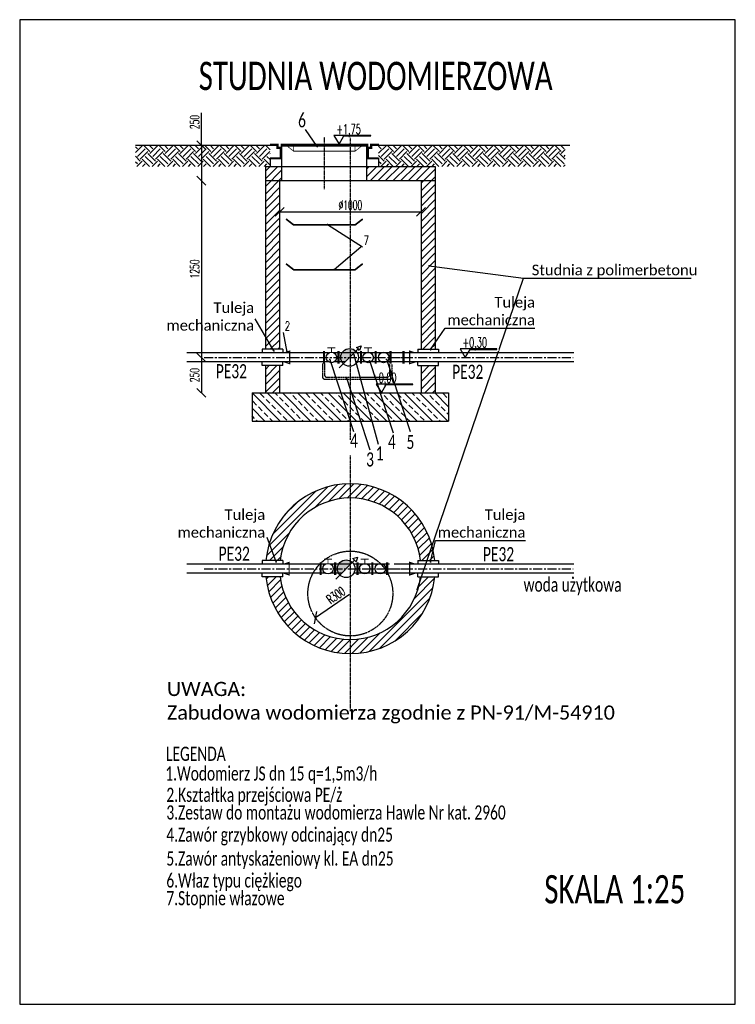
# Model space of a CAD drawing. Extents: x 339 to 5400, y -314 to 6645.
import ezdxf

# ---------------------------------------------------------------- set-up
doc = ezdxf.new("R2010")
doc.units = 0
doc.header["$MEASUREMENT"] = 0
doc.linetypes.add('CENTER', pattern=[10.16, 6.35, -1.27, 1.27, -1.27])
doc.linetypes.add('HIDDEN', pattern=[0.375, 0.25, -0.125])
doc.layers.get('0').update_dxf_attribs({"color": 1, "linetype": 'CONTINUOUS'})
doc.layers.get('Defpoints').update_dxf_attribs({"linetype": 'CONTINUOUS'})
for name, color, linetype in [('KRESKI', 3, 'CONTINUOUS'), ('OPISY', 7, 'CONTINUOUS'), ('OSIE', 1, 'CENTER'), ('SCHEMAT', 7, 'CONTINUOUS'), ('WYMIARY', 8, 'CONTINUOUS')]:
    doc.layers.add(name, color=color, linetype=linetype)
doc.styles.add('GENERATED_STYLE_4', font='calibri.ttf')
doc.styles.add('OPISY_2', font='romand.shx', dxfattribs={"width": 0.7})
doc.styles.add('ROMAND', font='romand', dxfattribs={"width": 0.6, "height": 100})
doc.styles.add('WYMIARY', font='ROMANS.SHX', dxfattribs={"width": 0.6})
doc.dimstyles.new('WYM_1', dxfattribs={"dimscale": 25, "dimtxt": 2.6, "dimasz": 2.5, "dimexe": 1.25, "dimexo": 0.625, "dimgap": 0.6, "dimtad": 1, "dimdec": 0, "dimzin": 0, "dimdsep": 46, "dimtxsty": 'WYMIARY', "dimblk1": 'OBLIQUE', "dimblk2": 'OBLIQUE', "dimsah": 1, "dimcen": 2.5, "dimse1": 1, "dimse2": 1, "dimclrt": 7, "dimadec": 0, "dimazin": 0, "dimtfac": 1, "dimtofl": 0, "dimtmove": 0, "dimatfit": 3, "dimldrblk": 'OBLIQUE', "dimfxl": 1, "dimtolj": 1, "dimarcsym": 0})
doc.dimstyles.new('WYM_1$7', dxfattribs={"dimscale": 25, "dimtxt": 2.5, "dimasz": 0.5, "dimexe": 1.25, "dimexo": 0.625, "dimgap": 0.6, "dimtad": 1, "dimdec": 0, "dimzin": 0, "dimdsep": 46, "dimtxsty": 'OPISY_2', "dimblk1": 'DOT', "dimblk2": 'DOT', "dimsah": 1, "dimcen": 2.5, "dimse1": 1, "dimse2": 1, "dimclrt": 7, "dimadec": 0, "dimazin": 0, "dimtfac": 1, "dimtofl": 0, "dimtmove": 0, "dimatfit": 3, "dimldrblk": 'DOT', "dimfxl": 1, "dimtolj": 1, "dimarcsym": 0})
pattern_1 = [(45, (4101.73, 4258.22), (7e-15, 107.763), [76.2, -76.2]), (45, (4081.52, 4278.43), (7e-15, 107.763), [76.2, -76.2]), (45, (4061.316, 4298.63), (7e-15, 107.763), [76.2, -76.2]), (135, (4061.316, 4312.104), (-107.763, 7e-15), [76.2, -76.2]), (135, (4081.52, 4332.31), (-107.763, 7e-15), [76.2, -76.2]), (135, (4101.73, 4352.515), (-107.763, 7e-15), [76.2, -76.2])]

# ---------------------------------------------------------------- blocks, each defined once
blk = doc.blocks.new('_DOT')
at = {"color": 0, "linetype": 'ByBlock'}
blk.add_line((-0.5, 0), (-1, 0), dxfattribs=at)
at = {"color": 0, "linetype": 'ByBlock', "const_width": 0.5}
blk.add_lwpolyline([(-0.25, 0, 1), (0.25, 0, 1)], format="xyb", close=True, dxfattribs=at)
blk = doc.blocks.new('KOTA_ARCH')
blk.add_wipeout([(34, 9), (81, 91), (472, 91), (472, 311), (-90, 311), (-90, 106), (-34, 9)])
blk.add_lwpolyline([(67, 116), (447, 116), (447, 124), (72, 124), (-72, 124), (0, 0), (67, 116)], close=True)
at = {"style": 'ROMAND', "width": 0.6}
blk.add_attdef('KOTA_A', (-38, 143), '', height=140, dxfattribs=at)
blk = doc.blocks.new('_Oblique')
at = {"color": 0, "linetype": 'ByBlock', "lineweight": -2}
blk.add_line((-0.5, -0.5), (0.5, 0.5), dxfattribs=at)
blk = doc.blocks.new('*D24')
at = {"layer": 'Defpoints', "color": 0}
for p in [(1643.8, 4258.2), (1623.9, 4008.2), (1982.1, 4008.2)]:
    blk.add_point(p, dxfattribs=at)
at = {"layer": 'WYMIARY', "color": 0, "lineweight": -2}
blk.add_line((1623.9, 4258.2), (1623.9, 4008.2), dxfattribs=at)
at = {"layer": 'WYMIARY', "color": 0, "lineweight": -2, "xscale": 62.5, "yscale": 62.5, "zscale": 62.5}
for p, rotation in [((1623.9, 4258.2), 90), ((1623.9, 4008.2), 270)]:
    blk.add_blockref('_Oblique', p, dxfattribs=dict(at, rotation=rotation))
at = {"layer": 'WYMIARY', "color": 7, "linetype": 'ByBlock', "insert": (1576.4, 4133.2), "char_height": 65, "attachment_point": 5, "rotation": 90, "style": 'WYMIARY'}
blk.add_mtext('\\A1;250', dxfattribs=at)
blk = doc.blocks.new('*D25')
at = {"layer": 'Defpoints', "color": 0}
for p in [(2677.4, 2589.3), (2430.1, 2419.6)]:
    blk.add_point(p, dxfattribs=at)
at = {"layer": 'WYMIARY', "color": 0, "lineweight": -2}
blk.add_line((2430.1, 2419.6), (2671.2, 2585), dxfattribs=at)
at = {"layer": 'WYMIARY', "color": 0, "lineweight": -2, "xscale": 62.5, "yscale": 62.5, "zscale": 62.5, "rotation": 214.4483236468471}
blk.add_blockref('_Oblique', (2430.1, 2419.6), dxfattribs=at)
at = {"layer": 'WYMIARY', "color": 7, "linetype": 'ByBlock', "insert": (2575.3, 2576.8), "char_height": 65, "attachment_point": 5, "rotation": 34.44832, "style": 'WYMIARY'}
blk.add_mtext('\\A1;R300', dxfattribs=at)
blk = doc.blocks.new('*D26')
at = {"layer": 'Defpoints', "color": 0}
for p in [(2108.5, 5758.2), (1623.9, 5508.2), (2077.4, 5508.2)]:
    blk.add_point(p, dxfattribs=at)
at = {"layer": 'WYMIARY', "color": 0, "lineweight": -2}
for q in [(1623.9, 5987.1), (1623.9, 5508.2)]:
    blk.add_line((1623.9, 5758.2), q, dxfattribs=at)
at = {"layer": 'WYMIARY', "color": 0, "lineweight": -2, "xscale": 62.5, "yscale": 62.5, "zscale": 62.5}
for p, rotation in [((1623.9, 5758.2), 90), ((1623.9, 5508.2), 270)]:
    blk.add_blockref('_Oblique', p, dxfattribs=dict(at, rotation=rotation))
at = {"layer": 'WYMIARY', "color": 7, "linetype": 'ByBlock', "insert": (1576.4, 5921.9), "char_height": 65, "attachment_point": 5, "rotation": 90, "style": 'WYMIARY'}
blk.add_mtext('\\A1;250', dxfattribs=at)
blk = doc.blocks.new('*D27')
at = {"layer": 'Defpoints', "color": 0}
for p in [(2177.4, 5508.2), (3177.4, 5508.2), (3177.4, 5287.3)]:
    blk.add_point(p, dxfattribs=at)
at = {"layer": 'WYMIARY', "color": 0, "lineweight": -2}
blk.add_line((2177.4, 5287.3), (3177.4, 5287.3), dxfattribs=at)
at = {"layer": 'WYMIARY', "color": 0, "lineweight": -2, "xscale": 62.5, "yscale": 62.5, "zscale": 62.5, "rotation": 180}
blk.add_blockref('_Oblique', (2177.4, 5287.3), dxfattribs=at)
at = {"layer": 'WYMIARY', "color": 0, "lineweight": -2, "xscale": 62.5, "yscale": 62.5, "zscale": 62.5}
blk.add_blockref('_Oblique', (3177.4, 5287.3), dxfattribs=at)
at = {"layer": 'WYMIARY', "color": 7, "linetype": 'ByBlock', "insert": (2677.4, 5334.8), "char_height": 65, "attachment_point": 5, "style": 'WYMIARY'}
blk.add_mtext('\\A1;%%c1000', dxfattribs=at)
blk = doc.blocks.new('*D28')
at = {"layer": 'Defpoints', "color": 0}
for p in [(2077.4, 5508.2), (1623.9, 4258.2), (1643.8, 4258.2)]:
    blk.add_point(p, dxfattribs=at)
at = {"layer": 'WYMIARY', "color": 0, "lineweight": -2}
blk.add_line((1623.9, 5508.2), (1623.9, 4258.2), dxfattribs=at)
at = {"layer": 'WYMIARY', "color": 0, "lineweight": -2, "xscale": 62.5, "yscale": 62.5, "zscale": 62.5}
for p, rotation in [((1623.9, 5508.2), 90), ((1623.9, 4258.2), 270)]:
    blk.add_blockref('_Oblique', p, dxfattribs=dict(at, rotation=rotation))
at = {"layer": 'WYMIARY', "color": 7, "linetype": 'ByBlock', "insert": (1576.4, 4883.2), "char_height": 65, "attachment_point": 5, "rotation": 90, "style": 'WYMIARY'}
blk.add_mtext('\\A1;1250', dxfattribs=at)

msp = doc.modelspace()

# ---------------------------------------------------------------- hatches: boundary and pattern name
at = {"layer": 'KRESKI'}
h = msp.add_hatch(dxfattribs=at)
h.set_pattern_fill('EARTH', color=4, scale=12, angle=45, style=0)
h.set_pattern_definition(pattern_1)
h.paths.add_polyline_path([(2110, 5758.2), (1158.2, 5758.2), (1158.2, 5608.2), (2110, 5608.2)])
h = msp.add_hatch(dxfattribs=at)
h.set_pattern_fill('EARTH', color=4, scale=12, angle=45, style=0)
h.set_pattern_definition(pattern_1)
h.paths.add_polyline_path([(4196.7, 5758.2), (2877.7, 5758.2), (2877.7, 5608.2), (4196.7, 5608.2)])
h = msp.add_hatch(dxfattribs=at)
h.set_pattern_fill('ANSI31', color=4, scale=12, style=0)
h.set_pattern_definition([(45, (1132.148, 2764.905), (-26.9408, 26.9408), [])])
h.paths.add_polyline_path([(2677.4, 3264.9), (2677.4, 3364.9, 0.386423), (2080.2, 2822.3), (2180.8, 2822.3, -0.380905)])
h.paths.add_polyline_path([(2677.4, 3364.9), (2677.4, 3264.9, -0.380905), (3174.1, 2822.3), (3274.7, 2822.3, 0.386423)])
h.paths.add_polyline_path([(3274.7, 2707.5), (3174.1, 2707.5, -0.380905), (2677.4, 2264.9), (2677.4, 2164.9, 0.386423)])
h.paths.add_polyline_path([(2677.4, 2164.9), (2677.4, 2264.9, -0.380905), (2180.8, 2707.5), (2080.2, 2707.5, 0.386423)])
at = {"layer": 'SCHEMAT'}
h = msp.add_hatch(color=256, dxfattribs=at)
h.paths.add_polyline_path([(2609.8, 4258.2, -0.668179), (2716.2, 4302.3), (2672.1, 4258.2)])
h.paths.add_polyline_path([(2672.1, 4258.2), (2628, 4214.1, -0.198912), (2609.8, 4258.2)])
h = msp.add_hatch(color=256, dxfattribs=at)
h.paths.add_polyline_path([(2585.8, 2764.9, -0.668179), (2692.2, 2809), (2648.1, 2764.9)])
h.paths.add_polyline_path([(2648.1, 2764.9), (2604, 2720.8, -0.198912), (2585.8, 2764.9)])

# ---------------------------------------------------------------- linework, layer by layer
at = {"layer": 'OSIE'}
for p, q in [((2677.4, 5876.8), (2677.4, 3675.3)), ((2493.8, 5446.7), (2493.8, 5815.4)), ((2954.9, 4258.2), (2967, 4258.2)), ((2677.4, 3565.7), (2677.4, 1757.1)), ((2954.9, 2764.9), (2967, 2764.9))]:
    msp.add_line(p, q, dxfattribs=at)
at = {"layer": 'OSIE', "ltscale": 10}
for p, q in [((1643.8, 4258.2), (3053.1, 4258.2)), ((1643.8, 2764.9), (3053.1, 2764.9)), ((2954.9, 2764.9), (4253.9, 2764.9))]:
    msp.add_line(p, q, dxfattribs=at)
at = {"layer": 'SCHEMAT'}
for p, q in [((1158.2, 5758.2), (2108.5, 5758.2)), ((2193.8, 5508.2), (2193.8, 5758.2)), ((2793.8, 5508.2), (2793.8, 5758.2)), ((2879.2, 5758.2), (4228.9, 5758.2)), ((2110, 5665.7), (2110, 5608.2)), ((2877.7, 5665.7), (2877.7, 5608.2)), ((2077.4, 5608.2), (3277.4, 5608.2)), ((2077.4, 5608.2), (2077.4, 4315.6)), ((3277.4, 5608.2), (3277.4, 4315.6)), ((2077.4, 5508.2), (3277.4, 5508.2)), ((2177.4, 5508.2), (2177.4, 4315.6)), ((3177.4, 5508.2), (3177.4, 4315.6)), ((2053.8, 4315.6), (2053.8, 4289.7)), ((2201.1, 4315.6), (2053.8, 4315.6)), ((2201.1, 4315.6), (2201.1, 4289.7)), ((3153.8, 4315.6), (3301.1, 4315.6)), ((3153.8, 4315.6), (3153.8, 4289.7)), ((3301.1, 4315.6), (3301.1, 4289.7)), ((2524.1, 4289.7), (1520.8, 4289.7)), ((2524.1, 4289.7), (1726, 4289.7)), ((2524.1, 4289.7), (2245.3, 4289.7)), ((2569.4, 4289.7), (2563.2, 4289.7)), ((2569.4, 4289.7), (2563.2, 4289.7)), ((2606.3, 4289.7), (2563.2, 4289.7)), ((2703.6, 4289.7), (2593.9, 4289.7)), ((2703.6, 4289.7), (2649, 4289.7)), ((2703.6, 4289.7), (2649, 4289.7)), ((3053.1, 4289.7), (2711, 4289.7)), ((2747, 4289.7), (2726, 4289.7)), ((2747, 4289.7), (2726, 4289.7)), ((2783.7, 4289.7), (2726, 4289.7)), ((2893.5, 4289.7), (2822.8, 4289.7)), ((2893.5, 4289.7), (2822.8, 4289.7)), ((2893.5, 4289.7), (2822.8, 4289.7)), ((3053.1, 4289.7), (2923.4, 4289.7)), ((2954.9, 4289.7), (2923.4, 4289.7)), ((2524.1, 4226.7), (1520.8, 4226.7)), ((2524.1, 4226.7), (1726, 4226.7)), ((2053.8, 4200.8), (2053.8, 4226.7)), ((2201.1, 4200.8), (2053.8, 4200.8)), ((2077.4, 4200.8), (2077.4, 4008.2)), ((2177.4, 4200.8), (2177.4, 4008.2)), ((2201.1, 4200.8), (2201.1, 4226.7)), ((2524.1, 4226.7), (2245.3, 4226.7)), ((2569.4, 4226.7), (2563.2, 4226.7)), ((2569.4, 4226.7), (2563.2, 4226.7)), ((2606.3, 4226.7), (2563.2, 4226.7)), ((2640.6, 4226.7), (2593.9, 4226.7)), ((3053.1, 4226.7), (2711, 4226.7)), ((2747, 4226.7), (2726, 4226.7)), ((2747, 4226.7), (2726, 4226.7)), ((2783.7, 4226.7), (2726, 4226.7)), ((2893.5, 4226.7), (2822.8, 4226.7)), ((2893.5, 4226.7), (2822.8, 4226.7)), ((2893.5, 4226.7), (2822.8, 4226.7)), ((3153.8, 4200.8), (3153.8, 4226.7)), ((3153.8, 4200.8), (3301.1, 4200.8)), ((3177.4, 4200.8), (3177.4, 4008.2)), ((3277.4, 4200.8), (3277.4, 4008.2)), ((3301.1, 4200.8), (3301.1, 4226.7)), ((1982.1, 4008.2), (1982.1, 3808.2)), ((3372.8, 4008.2), (3372.8, 3808.2)), ((1982.1, 3808.2), (3372.8, 3808.2)), ((2500.1, 2796.4), (1520.8, 2796.4)), ((2053.8, 2822.3), (2053.8, 2796.4)), ((2201.1, 2822.3), (2053.8, 2822.3)), ((2201.1, 2822.3), (2201.1, 2796.4)), ((2302.5, 2796.4), (2245.3, 2796.4)), ((2545.4, 2796.4), (2539.2, 2796.4)), ((2582.3, 2796.4), (2539.2, 2796.4)), ((2679.6, 2796.4), (2569.9, 2796.4)), ((2679.6, 2796.4), (2625, 2796.4)), ((2679.6, 2796.4), (2625, 2796.4)), ((2723, 2796.4), (2701.9, 2796.4)), ((2723, 2796.4), (2701.9, 2796.4)), ((2759.7, 2796.4), (2701.9, 2796.4)), ((2954.9, 2796.4), (2711, 2796.4)), ((2869.5, 2796.4), (2798.8, 2796.4)), ((2869.5, 2796.4), (2798.8, 2796.4)), ((2869.5, 2796.4), (2798.8, 2796.4)), ((4257.6, 2796.4), (2986.4, 2796.4)), ((3153.8, 2822.3), (3301.1, 2822.3)), ((3153.8, 2822.3), (3153.8, 2796.4)), ((3301.1, 2822.3), (3301.1, 2796.4)), ((2500.1, 2733.4), (1520.8, 2733.4)), ((2053.8, 2707.5), (2053.8, 2733.4)), ((2201.1, 2707.5), (2201.1, 2733.4)), ((2302.5, 2733.4), (2245.3, 2733.4)), ((2545.4, 2733.4), (2539.2, 2733.4)), ((2582.3, 2733.4), (2539.2, 2733.4)), ((2616.6, 2733.4), (2569.9, 2733.4)), ((2723, 2733.4), (2701.9, 2733.4)), ((2723, 2733.4), (2701.9, 2733.4)), ((2759.7, 2733.4), (2701.9, 2733.4)), ((3153.8, 2733.4), (2711, 2733.4)), ((2869.5, 2733.4), (2798.8, 2733.4)), ((2869.5, 2733.4), (2798.8, 2733.4)), ((2869.5, 2733.4), (2798.8, 2733.4)), ((4257.6, 2733.4), (2923.4, 2733.4)), ((3153.8, 2707.5), (3153.8, 2733.4)), ((3301.1, 2707.5), (3301.1, 2733.4)), ((2201.1, 2707.5), (2053.8, 2707.5)), ((3153.8, 2707.5), (3301.1, 2707.5))]:
    msp.add_line(p, q, dxfattribs=at)
at = {"layer": 'SCHEMAT', "linetype": 'HIDDEN'}
for p, q in [((2482.9, 4112), (2482.9, 4215.4)), ((2497.9, 4127), (2497.9, 4215.4)), ((2492.9, 4102), (2482.9, 4112)), ((2497.9, 4127), (2507.9, 4117))]:
    msp.add_line(p, q, dxfattribs=at)
at = {"layer": 'SCHEMAT'}
for points, const_width in [([(2108.5, 5761.1), (2162.7, 5761.1), (2162.7, 5739.4), (2185, 5739.4), (2185, 5665.7), (2110, 5665.7)], 15), ([(2276.5, 5716.1), (2276.5, 5758.2)], 5), ([(2879.2, 5761.1), (2825, 5761.1), (2825, 5739.4), (2802.7, 5739.4), (2802.7, 5665.7), (2877.7, 5665.7)], 15), ([(2765.2, 5236.8), (2711.2, 5194.7), (2443.8, 5194.7), (2276.5, 5194.7), (2222.5, 5236.8)], 12), ([(2765.2, 4920.4), (2711.2, 4878.3), (2443.8, 4878.3), (2276.5, 4878.3), (2222.5, 4920.4)], 12), ([(2543.7, 4295.3), (2543.7, 4326.1), (2514.9, 4326.1), (2571.5, 4326.1)], 6.4), ([(2803.3, 4295.3), (2803.3, 4326.1), (2774.6, 4326.1), (2831.1, 4326.1)], 6.4), ([(2209.2, 4289.7), (2248.3, 4303.2), (2248.3, 4213.8), (2209.2, 4226.7)], 8), ([(2491, 4303.2), (2491, 4213.8)], 15), ([(2593.9, 4303.2), (2593.9, 4213.8)], 15), ([(2752.5, 4303.2), (2752.5, 4213.8)], 15), ([(2856.6, 4303.2), (2856.6, 4213.8)], 15), ([(2856.6, 4303.2), (2856.6, 4213.8)], 15), ([(2961.9, 4303.2), (2961.9, 4213.8)], 15), ([(2961.9, 4303.2), (2961.9, 4213.8)], 15), ([(3053.1, 4303.2), (3053.1, 4213.8)], 15), ([(3136.5, 4289.7), (3097.3, 4303.2), (3097.3, 4213.8), (3136.5, 4226.7)], 8), ([(2206.1, 2796.4), (2245.3, 2809.9), (2245.3, 2720.5), (2206.1, 2733.4)], 8), ([(2467, 2809.9), (2467, 2720.5)], 15), ([(2519.7, 2802), (2519.7, 2832.7), (2490.9, 2832.7), (2547.5, 2832.7)], 6.4), ([(2569.9, 2809.9), (2569.9, 2720.5)], 15), ([(2728.5, 2809.9), (2728.5, 2720.5)], 15), ([(2779.3, 2802), (2779.3, 2832.7), (2750.5, 2832.7), (2807.1, 2832.7)], 6.4), ([(2832.6, 2809.9), (2832.6, 2720.5)], 15), ([(2832.6, 2809.9), (2832.6, 2720.5)], 15), ([(2937.9, 2809.9), (2937.9, 2720.5)], 15), ([(2937.9, 2809.9), (2937.9, 2720.5)], 15), ([(3136.5, 2796.4), (3097.3, 2809.9), (3097.3, 2720.5), (3136.5, 2733.4)], 8)]:
    msp.add_lwpolyline(points, dxfattribs=dict(at, const_width=const_width))
for points in [[(2599, 4185.1), (2731.8, 4317.9), (2720.2, 4329.5), (2753.2, 4339.3), (2743.4, 4306.3), (2731.8, 4317.9)], [(2575, 2691.8), (2707.8, 2824.6), (2696.2, 2836.2), (2729.2, 2846), (2719.4, 2813), (2707.8, 2824.6)]]:
    msp.add_lwpolyline(points, dxfattribs=at)
for centre, radius in [((2672.1, 4258.2), 62.4), ((2543.7, 4258.2), 37.1), ((2803.3, 4258.2), 37.1), ((2913, 4258.2), 37.1), ((2519.7, 2764.9), 37.1), ((2648.1, 2764.9), 62.4), ((2779.3, 2764.9), 37.1), ((2889, 2764.9), 37.1)]:
    msp.add_circle(centre, radius, dxfattribs=at)
at = {"layer": 'SCHEMAT', "linetype": 'HIDDEN'}
msp.add_circle((2677.4, 2589.3), 300, dxfattribs=at)
at = {"layer": 'SCHEMAT'}
for radius, start, end in [(600, 5.48936, 174.51064), (500, 6.59169, 173.40831), (600, 185.48936, 354.51064), (500, 186.59169, 353.40831)]:
    msp.add_arc((2677.4, 2764.9), radius, start, end, dxfattribs=at)
at = {"layer": 'WYMIARY'}
for points in [[(1401.4, 4258.2, 0, 0, 0), (1544.1, 4258.2, 30, 0, 0), (1601.2, 4258.2, 0, 0, 0)], [(1401.4, 2764.9, 0, 0, 0), (1544.1, 2764.9, 30, 0, 0), (1601.2, 2764.9, 0, 0, 0)], [(4324.2, 2764.9, 0, 0, 0), (4466.8, 2764.9, 30, 0, 0), (4523.9, 2764.9, 0, 0, 0)]]:
    msp.add_lwpolyline(points, format="xyseb", dxfattribs=at)

# ---------------------------------------------------------------- block references
at = {"layer": 'OPISY', "xscale": 12.49999999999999, "yscale": 12.5, "zscale": 12.5, "rotation": 108.1059979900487}
for p in [(2933.8, 4243.2), (2813.4, 4233.2)]:
    msp.add_blockref('_DOT', p, dxfattribs=at)

# ---------------------------------------------------------------- texts
at = {"layer": 'OPISY', "style": 'GENERATED_STYLE_4', "width": 0.7}
for s, height, p in [('STUDNIA WODOMIERZOWA', 200, (1605.2, 6147.8)), ('6', 100, (2308, 5884.6)), ('PE32', 100, (1726.1, 4110.7)), ('PE32', 100, (3397.6, 4106.7)), ('4', 100, (2675.3, 3620.5)), ('4', 100, (2943.3, 3612.1)), ('5', 100, (3074.9, 3610.8)), ('1', 100, (2857, 3530.5)), ('3', 100, (2789.1, 3487)), ('PE32', 100, (1746.4, 2820.9)), ('PE32', 100, (3615.4, 2817.5)), ('woda użytkowa ', 100, (3902.3, 2602.3)), ('LEGENDA', 100, (1373.9, 1406.8)), ('1.Wodomierz JS dn 15 q=1,5m3/h', 100, (1368.9, 1267.5)), ('2.Kształtka przejściowa PE/ż', 100, (1376.4, 1116.9)), ('3.Zestaw do montażu wodomierza Hawle Nr kat. 2960', 100, (1376.4, 991.9)), ('4.Zawór grzybkowy odcinający dn25', 100, (1376.4, 835.1)), ('5.Zawór antyskażeniowy kl. EA dn25', 100, (1376.4, 666.3)), ('6.Właz typu ciężkiego', 100, (1376.4, 511.2)), ('SKALA 1:25', 200, (4049, 398.9)), ('7.Stopnie włazowe', 100, (1376.4, 386.2))]:
    msp.add_text(s, height=height, dxfattribs=at).set_placement(p)
at = {"layer": 'OPISY', "color": 7, "style": 'OPISY_2', "width": 0.7}
msp.add_text('2', height=62.5, dxfattribs=at).set_placement((2213.7, 4449.3))
at = {"layer": 'OPISY', "char_height": 75, "attachment_point": 6, "style": 'GENERATED_STYLE_4'}
for s, insert in [('\\A1;Studnia z polimerbetonu ', (5131.8, 4866.9)), ('Tuleja\\Pmechaniczna', (1997.1, 4547.2)), ('Tuleja\\Pmechaniczna', (3983.4, 4585.4)), ('Tuleja\\Pmechaniczna', (2075.3, 3084.1)), ('Tuleja\\Pmechaniczna', (3915.2, 3084.1))]:
    msp.add_mtext(s, dxfattribs=dict(at, insert=insert))
at = {"layer": 'OPISY', "insert": (1380.8, 1964.8), "char_height": 100, "width": 3359.619, "attachment_point": 1, "style": 'GENERATED_STYLE_4'}
msp.add_mtext('UWAGA:\\PZabudowa wodomierza zgodnie z PN-91/M-54910', dxfattribs=at)
at = {"layer": 'WYMIARY', "color": 7, "style": 'OPISY_2', "width": 0.7}
msp.add_text('7', height=62.5, dxfattribs=at).set_placement((2771.9, 5054.1))

# ---------------------------------------------------------------- dimensions: what is measured, and where the dimension line sits
at = {"layer": 'WYMIARY'}
dim = msp.add_linear_dim(base=(1623.9, 5508.2), p1=(2108.5, 5758.2), p2=(2077.4, 5508.2), angle=90, dimstyle='WYM_1', dxfattribs=at)
dim.commit()
dim.dimension.update_dxf_attribs({"geometry": '*D26', "text_midpoint": (1623.9, 5921.9), "dimtype": 160})
for base, p1, p2, picture, middle in [((1623.9, 4258.2), (2077.4, 5508.2), (1643.8, 4258.2), '*D28', (1576.4, 4883.2)), ((1623.9, 4008.2), (1643.8, 4258.2), (1982.1, 4008.2), '*D24', (1576.4, 4133.2))]:
    dim = msp.add_linear_dim(base=base, p1=p1, p2=p2, angle=90, dimstyle='WYM_1', override={"dimtmove": 1}, dxfattribs=at)
    dim.commit()
    dim.dimension.update_dxf_attribs({"geometry": picture, "text_midpoint": middle})
dim = msp.add_linear_dim(base=(3177.4, 5287.3), p1=(2177.4, 5508.2), p2=(3177.4, 5508.2), text='%%c<>', dimstyle='WYM_1', dxfattribs=at)
dim.commit()
dim.dimension.update_dxf_attribs({"geometry": '*D27', "text_midpoint": (2677.4, 5334.8)})
dim = msp.add_radius_dim(center=(2677.4, 2589.3), mpoint=(2430.1, 2419.6), dimstyle='WYM_1', dxfattribs=at)
dim.commit()
dim.dimension.update_dxf_attribs({"geometry": '*D25', "text_midpoint": (2602.2, 2537.6), "dimtype": 164})

# ---------------------------------------------------------------- leaders
at = {"layer": 'OPISY'}
for points in [[(2231.7, 4294.7), (2204.9, 4434.3)], [(2532.6, 4243.2), (2698.8, 3734.7)], [(2700.1, 4285.4), (2873.9, 3644.7)], [(2649.6, 4112.9), (2815.9, 3604.4)]]:
    msp.add_leader(points, dimstyle='WYM_1$7', dxfattribs=at)
at = {"layer": 'WYMIARY'}
for points in [[(2443.6, 5748.7), (2360.5, 5869.6)], [(2516.4, 5197.6), (2763.1, 5039.1)], [(2564.2, 4879.5), (2750.6, 5039.1)], [(2136.7, 4304.2), (2005.1, 4531.3)], [(2152.4, 2813), (2090.3, 2985.8)]]:
    msp.add_leader(points, dimstyle='WYM_1$7', dxfattribs=at)
at = {"layer": 'WYMIARY', "annotation_type": 0, "has_hookline": 1, "hookline_direction": 0}
for points, text_width in [([(3236, 4906.1), (3901.2, 4817.8)], 1170.5), ([(3245, 4313.1), (3347.4, 4464.5), (3359.9, 4464.5)], 608.5), ([(3244.9, 2813), (3279.3, 2963.2), (3291.8, 2963.2)], 608.5)]:
    msp.add_leader(points, dimstyle='WYM_1$7', dxfattribs=dict(at, text_width=text_width))

# ---------------------------------------------------------------- next in the draw order: block references
at = {"layer": 'OPISY', "xscale": 0.5, "yscale": 0.5, "zscale": 0.5}
for p, values in [((2597.9, 5765.7), {'KOTA_A': '+1,75'}), ((2896.9, 4008.2), {'KOTA_A': '0,00'})]:
    msp.add_blockref('KOTA_ARCH', p, dxfattribs=at).add_auto_attribs(values)

# ---------------------------------------------------------------- next in the draw order: hatches: boundary and pattern name
at = {"layer": 'KRESKI'}
h = msp.add_hatch(dxfattribs=at)
h.set_pattern_fill('ANSI31', color=4, scale=12, style=0)
h.set_pattern_definition([(45, (4101.727, 4258.222), (-26.94077, 26.94077), [])])
h.paths.add_polyline_path([(2077.4, 4315.6), (2177.4, 4315.6), (2177.4, 5508.2), (2077.4, 5508.2)])
h.paths.add_polyline_path([(2077.4, 5608.2), (2077.4, 5508.2), (2193.8, 5508.2), (2193.8, 5608.2)])
h.paths.add_polyline_path([(2793.8, 5608.2), (2793.8, 5508.2), (3277.4, 5508.2), (3277.4, 5608.2)])
h.paths.add_polyline_path([(3277.4, 5508.2), (3177.4, 5508.2), (3177.4, 4315.6), (3277.4, 4315.6)])
h.paths.add_polyline_path([(3177.4, 4008.2), (3277.4, 4008.2), (3277.4, 4200.8), (3177.4, 4200.8)])
h.paths.add_polyline_path([(2177.4, 4200.8), (2077.4, 4200.8), (2077.4, 4008.2), (2177.4, 4008.2)])
h = msp.add_hatch(dxfattribs=at)
h.set_pattern_fill('ANSI33', color=4, scale=12, angle=90, style=0)
h.set_pattern_definition([(135, (4101.73, 4258.22), (-53.8815, -53.8815), []), (135, (4101.73, 4312.104), (-53.8815, -53.8815), [38.1, -19.05])])
h.paths.add_polyline_path([(2677.4, 3808.2), (2677.4, 4008.2), (1982.1, 4008.2), (1982.1, 3808.2)])
h.paths.add_polyline_path([(3372.8, 3808.2), (3372.8, 4008.2), (2677.4, 4008.2), (2677.4, 3808.2)])

# ---------------------------------------------------------------- next in the draw order: linework, layer by layer
at = {"layer": 'OPISY'}
for points in [[(2817.3, 4221.3), (2979.7, 3724.6)], [(2937.7, 4231.3), (3100.1, 3734.7)]]:
    msp.add_lwpolyline(points, dxfattribs=at)
at = {"layer": 'SCHEMAT', "linetype": 'HIDDEN'}
for p, q in [((2955.6, 4210.7), (2955.6, 4127)), ((2970.6, 4210.7), (2970.6, 4112)), ((2945.6, 4117), (2507.9, 4117)), ((2955.6, 4127), (2945.6, 4117)), ((2970.6, 4112), (2960.6, 4102)), ((2960.6, 4102), (2492.9, 4102))]:
    msp.add_line(p, q, dxfattribs=at)
at = {"layer": 'SCHEMAT'}
msp.add_line((1982.1, 4008.2), (3372.8, 4008.2), dxfattribs=at)
for points, const_width in [([(2183.8, 5758.2), (2803.8, 5758.2)], 20), ([(2711.2, 5716.1), (2711.2, 5758.2)], 5)]:
    msp.add_lwpolyline(points, dxfattribs=dict(at, const_width=const_width))
msp.add_lwpolyline([(2765.2, 5758.2, 5, 5, 0), (2711.2, 5716.1, 5, 5, 0), (2443.8, 5716.1, 5, 5, 0), (2276.5, 5716.1, 5, 5, 0), (2222.5, 5758.2, 0, 0, 0)], format="xyseb", dxfattribs=at)

# ---------------------------------------------------------------- next in the draw order: leaders
at = {"layer": 'WYMIARY'}
msp.add_leader([(3151.2, 2617.7), (3901.2, 4817.8)], dimstyle='WYM_1$7', dxfattribs=at)

# ---------------------------------------------------------------- next in the draw order: block references
at = {"layer": 'OPISY', "xscale": 0.5, "yscale": 0.5, "zscale": 0.5}
msp.add_blockref('KOTA_ARCH', (3490.4, 4257.2), dxfattribs=at).add_auto_attribs({'KOTA_A': '+0,30'})

# ---------------------------------------------------------------- next in the draw order: linework, layer by layer
at = {"layer": 'OPISY'}
msp.add_lwpolyline([(339.1, -314.1), (5400.1, -314.1), (5400.1, 6645.4), (339.1, 6645.4)], close=True, dxfattribs=at)
at = {"layer": 'OSIE', "ltscale": 10}
msp.add_line((2954.9, 4258.2), (4253.9, 4258.2), dxfattribs=at)
at = {"layer": 'SCHEMAT'}
for p, q in [((4257.6, 4289.7), (2986.4, 4289.7)), ((3642.4, 4289.7), (3019.3, 4289.7)), ((3642.4, 4226.7), (2923.4, 4226.7)), ((4257.6, 4226.7), (2923.4, 4226.7))]:
    msp.add_line(p, q, dxfattribs=at)
at = {"layer": 'WYMIARY'}
msp.add_lwpolyline([(3656.3, 4258.2, 0, 0, 0), (3798.9, 4258.2, 30, 0, 0), (3856, 4258.2, 0, 0, 0)], format="xyseb", dxfattribs=at)

doc.saveas('drawing.dxf')
